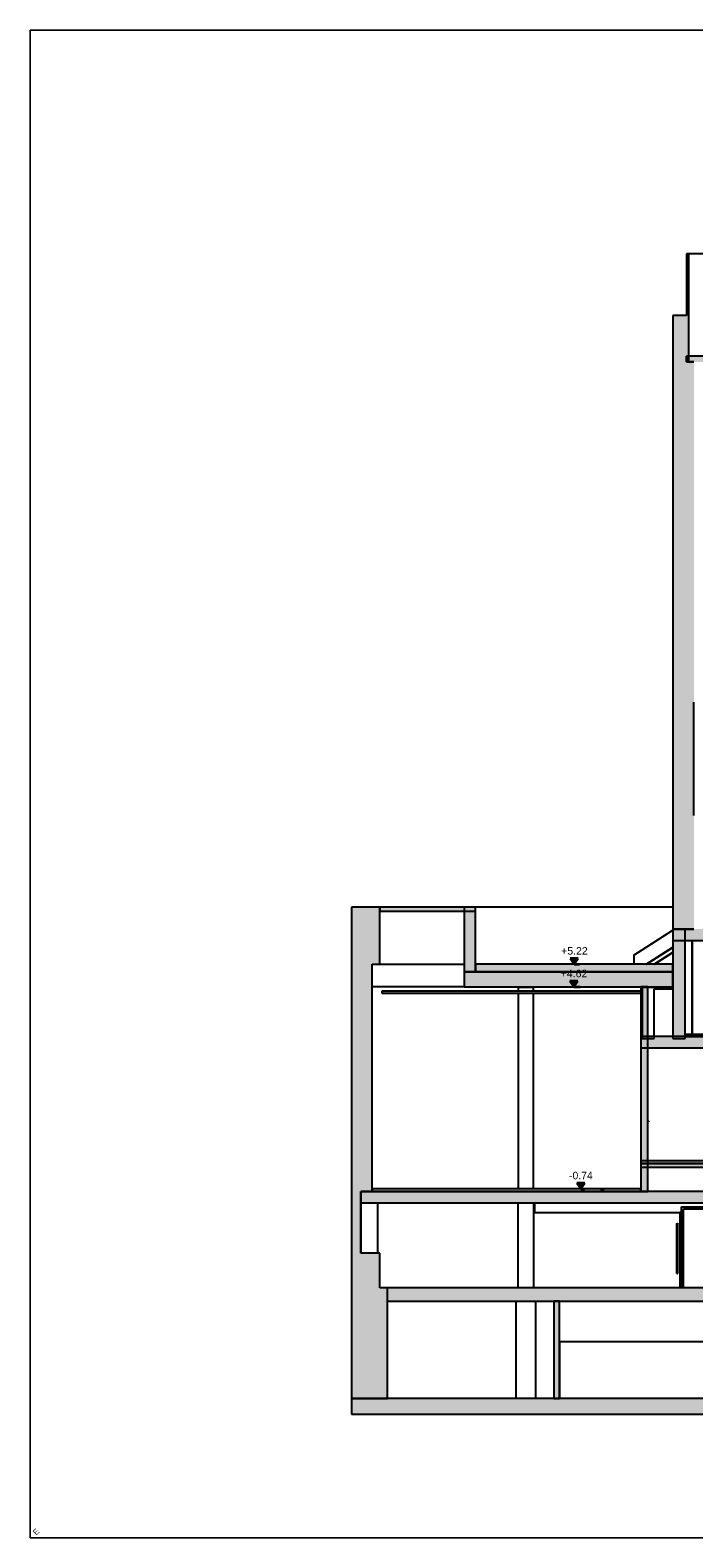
# Model space of a CAD drawing. Header units: metres. Extents: x -1 to 430, y -65 to 31.
# Tile 45 of 69: x 270 to 288, y -65 to -25. Entities that reach past the tile are written whole.
import ezdxf

# ---------------------------------------------------------------- set-up
doc = ezdxf.new("R2010")
doc.units = ezdxf.units.M
doc.linetypes.add('CONTINUA', pattern=[0])
doc.linetypes.add('PUNKT', pattern=[6.35, 0, -6.35])
for name, color, linetype, lineweight in [('+++++ CÀLCUL SECCIÓ E', 7, 'CONTINUA', 25), ('+++++ CÀLCUL SECCIÓ G', 7, 'CONTINUA', 25), ('COTES SECCIÓ E', 7, 'CONTINUA', 25)]:
    doc.layers.add(name, color=color, linetype=linetype, lineweight=lineweight)
doc.styles.add('ARIAL', font='arial.ttf')
doc.styles.add('Century Gothic', font='txt')

# ---------------------------------------------------------------- blocks, each defined once
blk = doc.blocks.new('COMPLEX_ELEVATIONDIM_0')
at = {"layer": 'COTES SECCIÓ E', "linetype": 'CONTINUA', "lineweight": 35, "transparency": 33554687}
for points in [[(307.225, -33.59), (307.015, -33.59), (307.12, -33.74)], [(307.199, -36.5), (306.989, -36.5), (307.094, -36.65)], [(307.243, -39.51), (307.033, -39.51), (307.138, -39.66)], [(307.199, -42.52), (306.989, -42.52), (307.094, -42.67)], [(307.249, -45.53), (307.039, -45.53), (307.144, -45.68)], [(307.39, -48.54), (307.18, -48.54), (307.285, -48.69)], [(285.006, -49.57), (284.796, -49.57), (284.901, -49.72)], [(284.995, -50.17), (284.785, -50.17), (284.89, -50.32)], [(307.318, -51.44), (307.108, -51.44), (307.213, -51.59)], [(314.056, -54.12), (313.846, -54.12), (313.951, -54.27)], [(307.306, -54.79), (307.096, -54.79), (307.201, -54.94)], [(285.181, -55.53), (284.971, -55.53), (285.076, -55.68)], [(307.234, -58.16), (307.024, -58.16), (307.129, -58.31)], [(307.37, -61.09), (307.16, -61.09), (307.265, -61.24)]]:
    blk.add_hatch(color=2, dxfattribs=at).paths.add_polyline_path(points)
at = {"layer": 'COTES SECCIÓ E', "color": 2, "linetype": 'CONTINUA', "lineweight": 35, "transparency": 33554687}
for p, q in [((307.225, -33.59), (307.015, -33.59)), ((307.015, -33.59), (307.12, -33.74)), ((307.12, -33.74), (307.225, -33.59)), ((307.12, -33.74), (307.12, -33.74)), ((307.12, -33.74), (307.12, -33.74)), ((307.12, -33.74), (307.12, -33.74)), ((307.12, -33.74), (307.12, -33.74)), ((307.199, -36.5), (306.989, -36.5)), ((306.989, -36.5), (307.094, -36.65)), ((307.094, -36.65), (307.199, -36.5)), ((307.094, -36.65), (307.094, -36.65)), ((307.094, -36.65), (307.094, -36.65)), ((307.094, -36.65), (307.094, -36.65)), ((307.094, -36.65), (307.094, -36.65)), ((307.243, -39.51), (307.033, -39.51)), ((307.033, -39.51), (307.138, -39.66)), ((307.138, -39.66), (307.243, -39.51)), ((307.138, -39.66), (307.138, -39.66)), ((307.138, -39.66), (307.138, -39.66)), ((307.138, -39.66), (307.138, -39.66)), ((307.138, -39.66), (307.138, -39.66)), ((307.199, -42.52), (306.989, -42.52)), ((306.989, -42.52), (307.094, -42.67)), ((307.094, -42.67), (307.199, -42.52)), ((307.094, -42.67), (307.094, -42.67)), ((307.094, -42.67), (307.094, -42.67)), ((307.094, -42.67), (307.094, -42.67)), ((307.094, -42.67), (307.094, -42.67)), ((307.249, -45.53), (307.039, -45.53)), ((307.039, -45.53), (307.144, -45.68)), ((307.144, -45.68), (307.249, -45.53)), ((307.144, -45.68), (307.144, -45.68)), ((307.144, -45.68), (307.144, -45.68)), ((307.144, -45.68), (307.144, -45.68)), ((307.144, -45.68), (307.144, -45.68)), ((307.39, -48.54), (307.18, -48.54)), ((307.18, -48.54), (307.285, -48.69)), ((307.285, -48.69), (307.39, -48.54)), ((307.285, -48.69), (307.285, -48.69)), ((307.285, -48.69), (307.285, -48.69)), ((307.285, -48.69), (307.285, -48.69)), ((307.285, -48.69), (307.285, -48.69)), ((285.006, -49.57), (284.796, -49.57)), ((284.796, -49.57), (284.901, -49.72)), ((284.901, -49.72), (285.006, -49.57)), ((284.901, -49.72), (284.901, -49.72)), ((284.901, -49.72), (284.901, -49.72)), ((284.901, -49.72), (284.901, -49.72)), ((284.901, -49.72), (284.901, -49.72)), ((284.995, -50.17), (284.785, -50.17)), ((284.785, -50.17), (284.89, -50.32)), ((284.89, -50.32), (284.995, -50.17)), ((284.89, -50.32), (284.89, -50.32)), ((284.89, -50.32), (284.89, -50.32)), ((284.89, -50.32), (284.89, -50.32)), ((284.89, -50.32), (284.89, -50.32)), ((307.318, -51.44), (307.108, -51.44)), ((307.108, -51.44), (307.213, -51.59)), ((307.213, -51.59), (307.318, -51.44)), ((307.213, -51.59), (307.213, -51.59)), ((307.213, -51.59), (307.213, -51.59)), ((307.213, -51.59), (307.213, -51.59)), ((307.213, -51.59), (307.213, -51.59)), ((314.056, -54.12), (313.846, -54.12)), ((313.846, -54.12), (313.951, -54.27)), ((313.951, -54.27), (314.056, -54.12)), ((313.951, -54.27), (313.951, -54.27)), ((313.951, -54.27), (313.951, -54.27)), ((313.951, -54.27), (313.951, -54.27)), ((313.951, -54.27), (313.951, -54.27)), ((307.306, -54.79), (307.096, -54.79)), ((307.096, -54.79), (307.201, -54.94)), ((307.201, -54.94), (307.306, -54.79)), ((307.201, -54.94), (307.201, -54.94)), ((307.201, -54.94), (307.201, -54.94)), ((307.201, -54.94), (307.201, -54.94)), ((307.201, -54.94), (307.201, -54.94)), ((285.181, -55.53), (284.971, -55.53)), ((284.971, -55.53), (285.076, -55.68)), ((285.076, -55.68), (285.181, -55.53)), ((285.076, -55.68), (285.076, -55.68)), ((285.076, -55.68), (285.076, -55.68)), ((285.076, -55.68), (285.076, -55.68)), ((285.076, -55.68), (285.076, -55.68)), ((307.234, -58.16), (307.024, -58.16)), ((307.024, -58.16), (307.129, -58.31)), ((307.129, -58.31), (307.234, -58.16)), ((307.129, -58.31), (307.129, -58.31)), ((307.129, -58.31), (307.129, -58.31)), ((307.129, -58.31), (307.129, -58.31)), ((307.129, -58.31), (307.129, -58.31)), ((307.37, -61.09), (307.16, -61.09)), ((307.16, -61.09), (307.265, -61.24)), ((307.265, -61.24), (307.37, -61.09)), ((307.265, -61.24), (307.265, -61.24)), ((307.265, -61.24), (307.265, -61.24)), ((307.265, -61.24), (307.265, -61.24)), ((307.265, -61.24), (307.265, -61.24))]:
    blk.add_line(p, q, dxfattribs=at)
at = {"layer": 'COTES SECCIÓ E', "color": 2, "linetype": 'PUNKT', "lineweight": 35, "transparency": 33554687}
for p, q in [((307.12, -33.74), (307.087, -33.74)), ((307.094, -36.65), (307.087, -36.65)), ((307.138, -39.66), (307.087, -39.66)), ((307.094, -42.67), (307.087, -42.67)), ((307.144, -45.68), (307.087, -45.68)), ((307.285, -48.69), (307.087, -48.69)), ((307.213, -51.59), (307.087, -51.59)), ((307.201, -54.94), (307.087, -54.94)), ((307.129, -58.31), (307.087, -58.31)), ((307.265, -61.24), (307.087, -61.24))]:
    blk.add_line(p, q, dxfattribs=at)
for points in [[(284.901, -49.72), (284.946, -49.72), (284.946, -49.72), (285.901, -49.72)], [(284.89, -50.32), (284.958, -50.32), (284.958, -50.32), (285.89, -50.32)], [(313.951, -54.27), (313.367, -54.27), (313.367, -54.27), (312.951, -54.27)], [(285.076, -55.68), (285.599, -55.68), (285.599, -55.68), (286.076, -55.68)]]:
    blk.add_lwpolyline(points, dxfattribs=at)
at = {"layer": 'COTES SECCIÓ E', "color": 2, "linetype": 'CONTINUA', "lineweight": 35, "transparency": 33554687, "char_height": 0.2, "attachment_point": 7, "style": 'ARIAL'}
for s, insert, width in [('\\W0.98;+21.20', (306.695, -33.49), 0.95993), ('\\W0.98;+18.29', (306.669, -36.4), 0.95993), ('\\W0.98;+15.28', (306.713, -39.41), 0.95993), ('\\W0.98;+12.27', (306.669, -42.42), 0.95993), ('\\W1.00;+9.26', (306.797, -45.43), 0.80625), ('\\W1.00;+6.25', (306.937, -48.44), 0.80625), ('\\W1.00;+5.22', (284.555, -49.47), 0.80625), ('\\W1.00;+4.62', (284.544, -50.07), 0.80625), ('\\W1.00;+3.35', (306.865, -51.34), 0.80625), ('\\W1.00;+0.67', (313.604, -54.02), 0.80625), ('\\W1.00;±0.00', (306.859, -54.69), 0.7965), ('\\W0.99;-0.74', (284.765, -55.43), 0.73608), ('\\W0.99;-3.37', (306.817, -58.06), 0.73608), ('\\W0.99;-6.30', (306.953, -60.99), 0.73608)]:
    blk.add_mtext(s, dxfattribs=dict(at, insert=insert, width=width))

msp = doc.modelspace()

# ---------------------------------------------------------------- hatches: boundary and pattern name
at = {"layer": '+++++ CÀLCUL SECCIÓ E', "linetype": 'CONTINUA', "lineweight": 25, "true_color": 0xa0a0a0, "transparency": 33554687}
for points in [[(287.944, -30.87), (287.883, -30.87), (287.883, -32.51), (287.883, -32.51), (287.883, -33.74), (287.944, -33.74)], [(287.883, -32.51), (287.516, -32.51), (287.516, -33.74), (287.883, -33.74)], [(287.516, -33.74), (287.516, -36.75), (288.077, -36.75), (288.077, -33.74)], [(287.516, -36.75), (287.516, -39.76), (288.077, -39.76), (288.077, -36.75)], [(287.516, -39.76), (287.516, -42.77), (288.077, -42.77), (288.077, -39.76)], [(287.516, -42.77), (287.516, -45.78), (288.077, -45.78), (288.077, -42.77)], [(287.516, -45.78), (287.516, -48.79), (288.077, -48.79), (288.077, -45.78)], [(279.745, -48.21), (278.995, -48.21), (278.995, -49.72), (279.745, -49.72)], [(281.985, -48.21), (281.985, -49.92), (282.285, -49.92), (282.285, -48.21)], [(287.846, -51.69), (287.846, -48.79), (287.52, -48.79), (287.52, -51.69)], [(279.545, -49.72), (278.995, -49.72), (278.995, -51.69), (279.545, -51.69)], [(286.852, -55.75), (286.852, -50.32), (286.672, -50.32), (286.672, -55.75)], [(279.545, -51.69), (278.995, -51.69), (278.995, -55.75), (279.545, -55.75)], [(279.245, -55.65), (278.995, -55.65), (278.995, -58.31), (279.245, -58.31)], [(279.742, -58.31), (279.742, -57.39), (279.245, -57.39), (279.245, -58.31)], [(279.945, -58.31), (278.995, -58.31), (278.995, -61.24), (279.945, -61.24)], [(284.512, -58.66), (284.362, -58.66), (284.362, -61.24), (284.512, -61.24)]]:
    msp.add_hatch(color=253, dxfattribs=at).paths.add_polyline_path(points)
at = {"layer": '+++++ CÀLCUL SECCIÓ E', "linetype": 'CONTINUA', "lineweight": 25, "transparency": 33554687}
for color, points in [(32, [(287.883, -33.59), (287.883, -33.74), (296.697, -33.74), (296.697, -33.59)]), (32, [(287.516, -49.72), (282.285, -49.72), (282.285, -49.92), (287.516, -49.92)]), (34, [(286.702, -50.44), (279.795, -50.44), (279.795, -50.49), (286.702, -50.49)]), (32, [(295.82, -51.59), (287.846, -51.59), (287.846, -51.64), (295.82, -51.64)]), (32, [(312.324, -54.94), (286.672, -54.94), (286.672, -55.01), (312.324, -55.01)]), (32, [(286.674, -55.68), (279.545, -55.68), (279.545, -55.75), (286.674, -55.75)])]:
    msp.add_hatch(color=color, dxfattribs=at).paths.add_polyline_path(points)
at = {"layer": '+++++ CÀLCUL SECCIÓ E', "linetype": 'CONTINUA', "lineweight": 25, "true_color": 0x00d9d9, "transparency": 33554687}
msp.add_hatch(color=132, dxfattribs=at).paths.add_polyline_path([(282.285, -48.21), (279.745, -48.21), (279.745, -48.31), (282.285, -48.31)])
at = {"layer": '+++++ CÀLCUL SECCIÓ E', "linetype": 'CONTINUA', "lineweight": 25, "true_color": 0xababab, "transparency": 33554687}
for points in [[(297.592, -49.09), (297.592, -48.79), (287.52, -48.79), (287.52, -49.09)], [(287.52, -49.92), (281.985, -49.92), (281.985, -50.32), (287.52, -50.32)], [(309.202, -51.64), (286.672, -51.64), (286.672, -51.94), (309.202, -51.94)], [(288.672, -55.01), (286.672, -55.01), (286.672, -55.11), (288.672, -55.11)], [(288.602, -55.75), (279.245, -55.75), (279.245, -56.05), (288.602, -56.05)], [(313.583, -58.31), (279.944, -58.31), (279.944, -58.66), (313.583, -58.66)], [(314.216, -61.24), (278.995, -61.24), (278.995, -61.66), (314.216, -61.66)]]:
    msp.add_hatch(color=253, dxfattribs=at).paths.add_polyline_path(points)

# ---------------------------------------------------------------- linework, layer by layer
at = {"layer": '+++++ CÀLCUL SECCIÓ E', "color": 52, "linetype": 'CONTINUA', "lineweight": 13, "transparency": 33554687}
for p, q in [((270.467, -24.94), (270.467, -64.94)), ((270.467, -64.94), (270.467, -24.94)), ((322.847, -24.94), (270.467, -24.94)), ((270.467, -24.94), (322.847, -24.94)), ((322.847, -64.94), (270.467, -64.94)), ((270.467, -64.94), (322.847, -64.94))]:
    msp.add_line(p, q, dxfattribs=at)
at = {"layer": '+++++ CÀLCUL SECCIÓ E', "color": 7, "linetype": 'CONTINUA', "lineweight": 25, "transparency": 33554687}
for p, q in [((287.883, -30.87), (287.883, -32.51)), ((287.944, -30.87), (287.883, -30.87)), ((287.944, -33.74), (287.944, -30.87)), ((288.39, -30.87), (287.944, -30.87)), ((287.516, -32.51), (287.516, -33.74)), ((287.883, -32.51), (287.516, -32.51)), ((287.883, -33.59), (287.883, -33.74)), ((296.697, -33.59), (287.883, -33.59)), ((287.883, -33.74), (287.883, -33.59)), ((287.883, -33.59), (287.883, -33.74)), ((287.516, -33.74), (287.516, -36.75)), ((287.944, -33.74), (287.883, -33.74)), ((287.883, -33.74), (287.944, -33.74)), ((287.883, -33.74), (287.944, -33.74)), ((288.077, -33.74), (287.944, -33.74)), ((287.944, -33.74), (288.078, -33.74)), ((287.516, -36.75), (287.516, -39.76)), ((287.516, -39.76), (287.516, -42.77)), ((287.516, -42.77), (287.516, -45.78)), ((288.077, -43.07), (288.077, -42.77)), ((288.077, -45.68), (288.077, -43.07)), ((287.516, -45.78), (287.516, -48.79)), ((288.077, -45.78), (288.077, -45.68)), ((278.995, -48.21), (278.995, -49.72)), ((279.745, -48.21), (278.995, -48.21)), ((279.745, -48.21), (279.745, -48.31)), ((282.285, -48.21), (279.745, -48.21)), ((279.745, -48.31), (279.745, -48.21)), ((279.745, -48.31), (282.285, -48.31)), ((279.745, -49.72), (279.745, -48.31)), ((281.985, -48.21), (281.985, -49.92)), ((282.285, -48.21), (281.985, -48.21)), ((282.285, -48.31), (282.285, -48.21)), ((287.516, -48.21), (282.285, -48.21)), ((282.285, -49.72), (282.285, -48.21)), ((287.516, -48.79), (287.846, -48.79)), ((287.52, -48.79), (287.52, -49.09)), ((287.846, -48.79), (287.52, -48.79)), ((287.52, -48.79), (287.52, -49.92)), ((287.846, -48.79), (287.52, -48.79)), ((287.846, -48.79), (288.077, -48.79)), ((288.078, -48.79), (287.846, -48.79)), ((287.846, -51.59), (287.846, -48.79)), ((286.487, -49.48), (287.52, -48.822)), ((287.52, -49.09), (287.846, -49.09)), ((287.846, -49.09), (294.717, -49.09)), ((288.036, -49.09), (288.036, -51.59)), ((288.036, -51.59), (288.036, -49.09)), ((288.036, -49.09), (288.036, -50.37)), ((286.487, -49.48), (286.487, -49.72)), ((286.816, -49.72), (287.52, -49.272)), ((286.824, -49.72), (287.52, -49.277)), ((287.024, -49.72), (287.52, -49.404)), ((287.032, -49.72), (287.52, -49.409)), ((278.995, -49.72), (278.995, -51.69)), ((279.545, -49.72), (279.745, -49.72)), ((279.545, -51.69), (279.545, -49.72)), ((279.745, -49.72), (281.985, -49.72)), ((281.985, -49.92), (282.285, -49.92)), ((281.985, -49.92), (281.985, -50.32)), ((287.52, -49.92), (281.985, -49.92)), ((282.285, -49.92), (282.285, -49.72)), ((282.285, -49.72), (282.285, -49.92)), ((287.516, -49.72), (282.285, -49.72)), ((282.285, -49.92), (287.516, -49.92)), ((287.516, -49.92), (287.516, -49.72)), ((287.52, -49.72), (287.516, -49.72)), ((287.52, -50.32), (287.52, -49.92)), ((287.52, -49.92), (287.52, -50.32)), ((281.985, -50.32), (279.545, -50.32)), ((281.985, -50.32), (286.672, -50.32)), ((283.425, -50.44), (283.425, -50.34)), ((283.431, -50.34), (283.425, -50.34)), ((283.443, -50.34), (283.431, -50.34)), ((283.46, -50.34), (283.443, -50.34)), ((283.483, -50.34), (283.46, -50.34)), ((283.51, -50.34), (283.483, -50.34)), ((283.54, -50.34), (283.51, -50.34)), ((283.573, -50.34), (283.54, -50.34)), ((283.607, -50.34), (283.573, -50.34)), ((283.642, -50.34), (283.607, -50.34)), ((283.676, -50.34), (283.642, -50.34)), ((283.709, -50.34), (283.676, -50.34)), ((283.74, -50.34), (283.709, -50.34)), ((283.766, -50.34), (283.74, -50.34)), ((283.789, -50.34), (283.766, -50.34)), ((283.806, -50.34), (283.789, -50.34)), ((283.818, -50.34), (283.806, -50.34)), ((283.824, -50.34), (283.818, -50.34)), ((283.824, -50.44), (283.824, -50.34)), ((286.672, -50.32), (286.672, -55.75)), ((286.852, -50.32), (286.672, -50.32)), ((286.672, -50.32), (286.852, -50.32)), ((286.702, -50.34), (286.702, -50.37)), ((287.52, -50.34), (286.702, -50.34)), ((286.702, -50.37), (286.702, -50.44)), ((286.852, -55.75), (286.852, -50.32)), ((286.852, -50.32), (287.52, -50.32)), ((287.022, -50.37), (287.52, -50.37)), ((287.022, -51.69), (287.022, -50.37)), ((287.52, -50.32), (287.52, -50.34)), ((287.52, -50.34), (287.52, -50.37)), ((287.52, -50.37), (287.52, -50.34)), ((287.52, -50.37), (287.52, -51.69)), ((279.795, -50.44), (279.795, -50.49)), ((286.702, -50.44), (279.795, -50.44)), ((279.795, -50.49), (286.702, -50.49)), ((283.425, -51.69), (283.425, -50.49)), ((283.824, -51.69), (283.824, -50.49)), ((286.702, -50.49), (286.702, -50.44)), ((286.702, -50.44), (286.702, -50.49)), ((286.702, -50.49), (286.702, -51.69)), ((287.846, -51.64), (287.846, -51.59)), ((287.846, -51.59), (287.846, -51.64)), ((295.82, -51.59), (287.846, -51.59)), ((278.995, -51.69), (278.995, -55.75)), ((279.545, -55.68), (279.545, -51.69)), ((283.425, -55.68), (283.425, -51.69)), ((283.824, -55.68), (283.824, -51.69)), ((286.672, -51.64), (286.672, -51.94)), ((287.846, -51.64), (286.672, -51.64)), ((286.672, -51.94), (289.202, -51.94)), ((286.702, -51.69), (287.022, -51.69)), ((287.52, -51.69), (287.846, -51.69)), ((294.717, -51.64), (287.846, -51.64)), ((287.846, -51.69), (287.846, -51.64)), ((287.846, -51.64), (294.717, -51.64)), ((286.852, -53.88), (286.867, -53.88)), ((286.872, -53.881), (286.852, -53.881)), ((286.875, -53.885), (286.852, -53.885)), ((286.877, -53.89), (286.852, -53.89)), ((286.875, -53.895), (286.852, -53.895)), ((286.872, -53.899), (286.852, -53.899)), ((286.867, -53.9), (286.852, -53.9)), ((286.867, -53.88), (286.872, -53.881)), ((286.872, -53.899), (286.867, -53.9)), ((286.872, -53.881), (286.875, -53.885)), ((286.875, -53.895), (286.872, -53.899)), ((286.875, -53.885), (286.877, -53.89)), ((286.877, -53.89), (286.875, -53.895)), ((286.672, -54.94), (286.672, -55.01)), ((312.324, -54.94), (286.672, -54.94)), ((286.672, -55.01), (288.602, -55.01)), ((286.672, -55.01), (286.672, -55.11)), ((288.602, -55.01), (286.672, -55.01)), ((286.672, -55.11), (288.602, -55.11)), ((278.995, -55.65), (278.995, -58.31)), ((279.245, -55.75), (279.245, -56.05)), ((286.674, -55.75), (279.245, -55.75)), ((279.245, -56.05), (279.245, -55.75)), ((279.245, -55.75), (279.545, -55.75)), ((279.545, -55.75), (279.545, -55.68)), ((279.545, -55.68), (279.545, -55.75)), ((286.674, -55.68), (279.545, -55.68)), ((279.545, -55.75), (286.674, -55.75)), ((286.672, -55.75), (286.674, -55.75)), ((286.674, -55.75), (286.674, -55.68)), ((286.852, -55.75), (286.674, -55.75)), ((286.674, -55.75), (286.852, -55.75)), ((288.602, -55.75), (286.852, -55.75)), ((279.245, -56.05), (288.602, -56.05)), ((279.245, -57.39), (279.245, -56.05)), ((279.247, -57.39), (279.247, -56.05)), ((279.696, -57.39), (279.696, -56.05)), ((283.412, -58.31), (283.412, -56.05)), ((283.832, -58.31), (283.832, -56.05)), ((283.832, -56.31), (287.702, -56.31)), ((283.862, -56.31), (283.862, -56.05)), ((287.752, -56.31), (287.702, -56.31)), ((287.702, -56.31), (287.702, -58.31)), ((287.752, -56.31), (287.752, -56.16)), ((287.752, -56.16), (287.822, -56.16)), ((287.752, -56.31), (287.752, -58.31)), ((287.802, -58.31), (287.802, -56.21)), ((287.802, -56.21), (288.622, -56.21)), ((287.822, -56.16), (288.602, -56.16)), ((287.622, -56.61), (287.624, -56.602)), ((287.622, -56.61), (287.622, -57.91)), ((287.624, -56.602), (287.629, -56.597)), ((287.624, -57.917), (287.624, -56.602)), ((287.629, -56.597), (287.637, -56.595)), ((287.629, -57.923), (287.629, -56.597)), ((287.637, -57.925), (287.637, -56.595)), ((287.637, -56.595), (287.644, -56.597)), ((287.644, -57.923), (287.644, -56.597)), ((287.644, -56.597), (287.65, -56.602)), ((287.65, -57.917), (287.65, -56.602)), ((287.65, -56.602), (287.652, -56.61)), ((287.652, -57.91), (287.652, -56.61)), ((279.742, -57.39), (279.245, -57.39)), ((279.742, -58.31), (279.742, -57.39)), ((287.622, -57.91), (287.624, -57.917)), ((287.624, -57.917), (287.629, -57.923)), ((287.629, -57.923), (287.637, -57.925)), ((287.637, -57.925), (287.644, -57.923)), ((287.644, -57.923), (287.65, -57.917)), ((287.65, -57.917), (287.652, -57.91)), ((278.995, -58.31), (278.995, -61.24)), ((279.944, -58.31), (279.742, -58.31)), ((279.944, -58.31), (279.944, -58.66)), ((295.788, -58.31), (279.944, -58.31)), ((279.945, -58.31), (279.944, -58.31)), ((279.945, -61.24), (279.945, -58.31)), ((279.944, -58.66), (284.362, -58.66)), ((283.362, -61.24), (283.362, -58.66)), ((283.882, -61.24), (283.882, -58.66)), ((284.362, -58.66), (284.512, -58.66)), ((284.362, -58.66), (284.362, -61.24)), ((284.512, -58.66), (284.362, -58.66)), ((284.512, -58.66), (288.622, -58.66)), ((284.512, -61.24), (284.512, -58.66)), ((284.524, -61.24), (284.524, -59.74)), ((288.622, -59.74), (284.524, -59.74)), ((278.995, -61.24), (279.945, -61.24)), ((278.995, -61.24), (278.995, -61.66)), ((279.945, -61.24), (278.995, -61.24)), ((284.362, -61.24), (279.945, -61.24)), ((284.362, -61.24), (284.512, -61.24)), ((284.512, -61.24), (284.362, -61.24)), ((288.622, -61.24), (284.512, -61.24)), ((278.995, -61.66), (314.216, -61.66))]:
    msp.add_line(p, q, dxfattribs=at)

# ---------------------------------------------------------------- block references
at = {"layer": 'COTES SECCIÓ E', "color": 2, "linetype": 'CONTINUA', "lineweight": 35, "transparency": 33554687}
msp.add_blockref('COMPLEX_ELEVATIONDIM_0', (0, 0), dxfattribs=at)

# ---------------------------------------------------------------- texts
at = {"layer": '+++++ CÀLCUL SECCIÓ E', "color": 52, "linetype": 'CONTINUA', "lineweight": 13, "transparency": 33554687, "insert": (270.626, -64.781), "char_height": 0.15, "width": 0.1875, "attachment_point": 5, "rotation": 45, "style": 'Century Gothic'}
msp.add_mtext('E', dxfattribs=at)
at = {"layer": '+++++ CÀLCUL SECCIÓ G', "color": 52, "linetype": 'CONTINUA', "lineweight": 13, "transparency": 33554687, "insert": (270.626, -64.781), "char_height": 0.15, "width": 0.1875, "attachment_point": 5, "rotation": 45, "style": 'Century Gothic'}
msp.add_mtext('E', dxfattribs=at)

doc.saveas('drawing.dxf')
